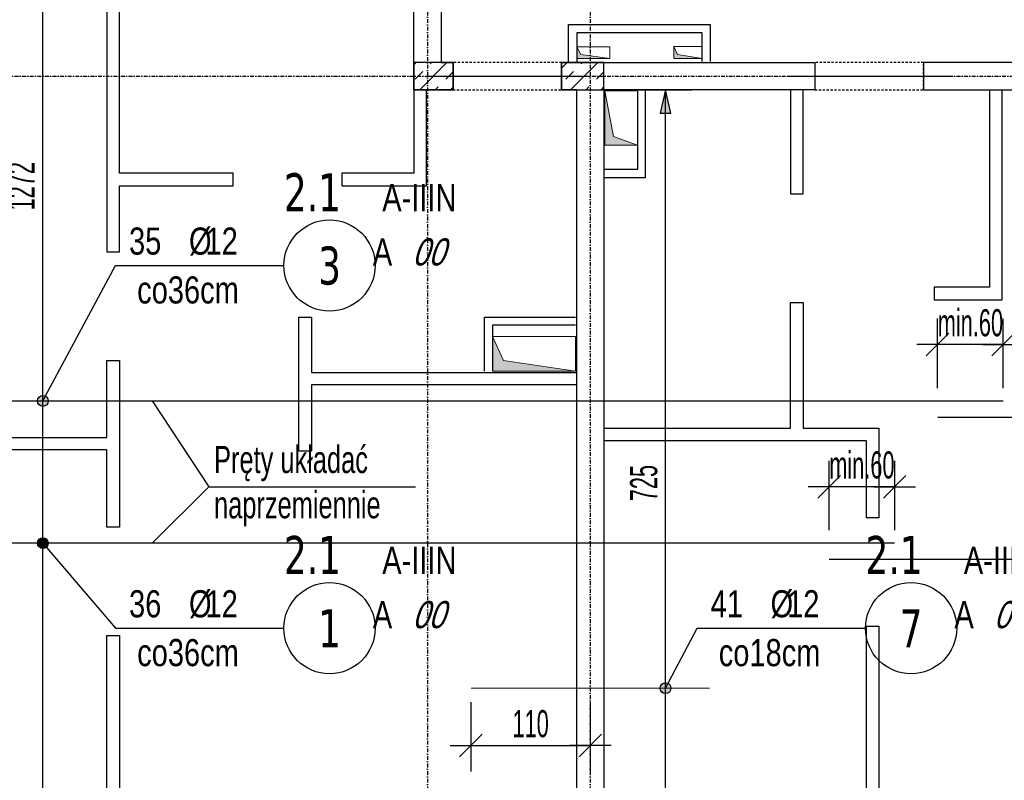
# Model space of a CAD drawing. Header units: millimetres. Extents: x 7622 to 25843, y -22705 to -15125.
# Tile 4 of 45: x 8289 to 9197, y -17553 to -16852. Entities that reach past the tile are written whole.
import ezdxf
from ezdxf.enums import TextEntityAlignment as Align

# ---------------------------------------------------------------- set-up
doc = ezdxf.new("R2010")
doc.units = ezdxf.units.MM
doc.header["$LTSCALE"] = 10
doc.linetypes.add('MO', pattern=[0.7, 0.35, -0.17, 0.01, -0.17])
doc.linetypes.add('MP', pattern=[0.36, 0.2, -0.16])
for name, color, linetype in [('BA_szr', 1, 'Continuous'), ('BA_wym', 1, 'Continuous'), ('BD_lpm', 1, 'MP'), ('BD_osm', 1, 'MO'), ('BD_wic', 1, 'Continuous'), ('BD_wig', 3, 'Continuous'), ('BZ_odn', 1, 'Continuous'), ('BZ_opi1', 7, 'Continuous'), ('BZ_opi2', 4, 'Continuous'), ('BZ_P_wid', 3, 'Continuous'), ('BZ_txs', 2, 'Continuous'), ('BZ_wym', 1, 'Continuous')]:
    doc.layers.add(name, color=color, linetype=linetype)
doc.layers.add('BZ_pom', color=6, linetype='Continuous', plot=False)
doc.layers.add('Nowe_A-Przebicia_Nr_pióra__1', color=7, linetype='Continuous', lineweight=13)
doc.layers.add('Nowe_A-Przebicia_Nr_pióra__102', color=7, linetype='Continuous', lineweight=5, true_color=0xcccccc)
doc.styles.add('BIKTBG', font='tahoma.ttf', dxfattribs={"width": 0.85})
doc.styles.add('BIKTS', font='bikromsw.shx', dxfattribs={"width": 0.8})
doc.styles.add('BIKWYM', font='bikromsw.shx', dxfattribs={"width": 0.6})
doc.dimstyles.new('BZ_KP_100_cm', dxfattribs={"dimtxt": 25, "dimasz": 1.666667, "dimexe": 24, "dimexo": 0, "dimgap": 0, "dimtad": 0, "dimdec": 1, "dimrnd": 0.5, "dimzin": 9, "dimdsep": 46, "dimtxsty": 'BIKWYM', "dimblk": 'WYM-KR', "dimblk1": 'WYM-KP', "dimblk2": 'WYM-KP', "dimsah": 1, "dimcen": 0, "dimdle": 20, "dimclrd": 256, "dimclre": 256, "dimclrt": 7, "dimadec": 0, "dimazin": 0, "dimtfac": 0.033333, "dimtdec": 1, "dimtmove": 0, "dimatfit": 3, "dimldrblk": 'WYM-KP', "dimfxl": 1, "dimtvp": 0.8, "dimtolj": 1, "dimarcsym": 0})
doc.dimstyles.new('BZ_KR_100_cm', dxfattribs={"dimtxt": 25, "dimasz": 1.666667, "dimexe": 24, "dimexo": 0, "dimgap": 0, "dimtad": 0, "dimdec": 1, "dimrnd": 0.5, "dimzin": 9, "dimdsep": 46, "dimtxsty": 'BIKWYM', "dimblk": 'WYM-KR', "dimcen": 0, "dimdle": 20, "dimclrd": 256, "dimclre": 256, "dimclrt": 7, "dimadec": 0, "dimazin": 0, "dimtfac": 0.033333, "dimtdec": 1, "dimtmove": 0, "dimatfit": 3, "dimldrblk": 'WYM-KR', "dimfxl": 1, "dimtvp": 0.8, "dimtolj": 1, "dimarcsym": 0})
doc.dimstyles.new('BZ_ST_100_cm', dxfattribs={"dimtxt": 25, "dimasz": 1.666667, "dimexe": 24, "dimexo": 0, "dimgap": 0, "dimtad": 0, "dimdec": 1, "dimrnd": 0.5, "dimdsep": 46, "dimtxsty": 'BIKWYM', "dimblk": 'WYM-ST', "dimcen": 0, "dimdle": 20, "dimclrd": 256, "dimclre": 256, "dimclrt": 7, "dimadec": 0, "dimazin": 0, "dimtfac": 0.033333, "dimtdec": 1, "dimtix": 1, "dimtmove": 2, "dimatfit": 3, "dimldrblk": 'WYM-ST', "dimfxl": 25, "dimfxlon": 1, "dimtvp": 0.8, "dimtolj": 1, "dimtzin": 0, "dimarcsym": 0})

# ---------------------------------------------------------------- blocks, each defined once
blk = doc.blocks.new('WYM-ST')
blk.add_hatch(color=256).paths.add_polyline_path([(-13, 2.88), (0, 0), (-13, -2.88)])
blk.add_lwpolyline([(0, 0), (-13, 2.88), (-13, -2.88), (0, 0)])
blk = doc.blocks.new('*D174')
at = {"layer": 'BA_wym', "lineweight": -2}
for p, q in [((8335.73, -16369.31), (8286.73, -16369.31)), ((8310.73, -17639.64), (8310.73, -16370.98)), ((8285.73, -17641.31), (8334.73, -17641.31))]:
    blk.add_line(p, q, dxfattribs=at)
at = {"layer": 'Defpoints', "color": 0}
for p in [(8310.73, -16369.31), (9028.71, -16369.31), (8137.71, -17641.31)]:
    blk.add_point(p, dxfattribs=at)
at = {"layer": 'BA_wym', "lineweight": -2, "xscale": 1.666666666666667, "yscale": 1.666666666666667, "zscale": 1.666666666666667}
for p, rotation in [((8310.73, -16369.31), 90), ((8310.73, -17641.31), 270)]:
    blk.add_blockref('WYM-ST', p, dxfattribs=dict(at, rotation=rotation))
at = {"layer": 'BA_wym', "color": 7, "insert": (8290.73, -17005.31), "char_height": 25, "attachment_point": 5, "rotation": 90, "style": 'BIKWYM'}
blk.add_mtext('\\A1;1272', dxfattribs=at)
blk = doc.blocks.new('WYM-KP')
blk.add_hatch(color=256).paths.add_polyline_path([(3, 0, 1), (-3, 0, 1)])
blk.add_circle((0, 0), 3)
blk = doc.blocks.new('WYM-KR')
at = {"color": 7, "linetype": 'ByBlock'}
blk.add_line((6.24, 6.24), (-6.24, -6.24), dxfattribs=at)
at = {"linetype": 'ByBlock'}
blk.add_line((11.52, 0), (-11.52, 0), dxfattribs=at)
blk = doc.blocks.new('bik_BlkOpPret', base_point=(1524.45, 7050.26))
at = {"layer": 'BZ_opi1', "style": 'BIKTS', "width": 0.6}
for tag, p in [('SZTUK', (1533.83, 7057.76)), ('PRZEDR_FI', (1554.72, 7057.76)), ('PRZEKROJ', (1563.29, 7057.76)), ('PRZEDR_L', (1533.83, 7024.01)), ('DLUGOSC', (1568.65, 7024.01)), ('UWAGA', (1533.83, 6997.76))]:
    blk.add_attdef(tag, p, '', height=18.75, dxfattribs=at)
at = {"layer": 'BZ_opi2', "style": 'BIKTBG', "width": 0.6}
blk.add_attdef('NUMER', text='', height=26.25, dxfattribs=at).set_placement((1620.77, 7050.26), align=Align.MIDDLE_CENTER)
at = {"layer": 'BZ_pom', "width": 0.6}
for tag, p, height, style in [('POZYCJA', (1589.27, 7087.76), 26.25, 'BIKTBG'), ('GATUNEK', (1630.22, 7087.76), 18.75, 'BIKTS'), ('METODA_L', (1639.09, 7050.26), 18.75, 'BIKTS'), ('EURO_KOD', (1663.74, 7050.26), 18.75, 'BIKTS')]:
    blk.add_attdef(tag, p, '', height=height, dxfattribs=dict(at, style=style))
at = {"layer": 'BZ_wym', "width": 0.6}
for tag, p, height, style, flags in [('PRZEDR_NR', (1533.83, 6969.63), 26.25, 'BIKTBG', 1), ('PRZEDR_SZT', (1533.83, 6941.51), 18.75, 'BIKTS', 1), ('TYP_PRETA', (1533.83, 6913.38), 18.75, 'BIKTS', 3), ('EURO_KOD_SEGMENTY', (1567.58, 6885.26), 18.75, 'BIKTS', 3), ('HAK_1', (1533.83, 6857.13), 18.75, 'BIKTS', 3), ('HAK_2', (1533.83, 6829.01), 18.75, 'BIKTS', 3), ('ID', (1533.83, 6800.88), 18.75, 'BIKTS', 3), ('ID_C', (1533.83, 6772.76), 18.75, 'BIKTS', 3), ('b_atr_0', (1533.83, 6744.63), 18.75, 'BIKTS', 3)]:
    blk.add_attdef(tag, p, '', height=height, dxfattribs=dict(at, style=style, flags=flags))
blk = doc.blocks.new('*D184')
at = {"layer": 'BZ_wym', "lineweight": -2}
for p, q in [((9135.21, -17191.22), (9135.21, -17127.22)), ((9195.71, -17191.22), (9195.71, -17127.22)), ((9133.54, -17151.22), (9131.87, -17151.22)), ((9195.71, -17151.22), (9135.21, -17151.22)), ((9197.37, -17151.22), (9199.04, -17151.22))]:
    blk.add_line(p, q, dxfattribs=at)
at = {"layer": 'Defpoints', "color": 0}
for p in [(9135.21, -17151.22), (9195.71, -17203.11), (9135.21, -17218.11)]:
    blk.add_point(p, dxfattribs=at)
at = {"layer": 'BZ_wym', "lineweight": -2, "xscale": 1.666666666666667, "yscale": 1.666666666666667, "zscale": 1.666666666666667}
blk.add_blockref('WYM-KR', (9135.21, -17151.22), dxfattribs=at)
at = {"layer": 'BZ_wym', "lineweight": -2, "xscale": 1.666666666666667, "yscale": 1.666666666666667, "zscale": 1.666666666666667, "rotation": 180}
blk.add_blockref('WYM-KR', (9195.71, -17151.22), dxfattribs=at)
at = {"layer": 'BZ_wym', "color": 7, "insert": (9165.46, -17131.22), "char_height": 25, "attachment_point": 5, "style": 'BIKWYM'}
blk.add_mtext('\\A1;min.60', dxfattribs=at)
blk = doc.blocks.new('*D186')
at = {"layer": 'BZ_wym', "lineweight": -2}
for p, q in [((9035.21, -17322.27), (9035.21, -17258.27)), ((9095.71, -17322.27), (9095.71, -17258.27)), ((9033.54, -17282.27), (9031.87, -17282.27)), ((9095.71, -17282.27), (9035.21, -17282.27)), ((9097.37, -17282.27), (9099.04, -17282.27))]:
    blk.add_line(p, q, dxfattribs=at)
at = {"layer": 'Defpoints', "color": 0}
for p in [(9035.21, -17282.27), (9095.71, -17334.16), (9035.21, -17349.16)]:
    blk.add_point(p, dxfattribs=at)
at = {"layer": 'BZ_wym', "lineweight": -2, "xscale": 1.666666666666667, "yscale": 1.666666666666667, "zscale": 1.666666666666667}
blk.add_blockref('WYM-KR', (9035.21, -17282.27), dxfattribs=at)
at = {"layer": 'BZ_wym', "lineweight": -2, "xscale": 1.666666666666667, "yscale": 1.666666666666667, "zscale": 1.666666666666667, "rotation": 180}
blk.add_blockref('WYM-KR', (9095.71, -17282.27), dxfattribs=at)
at = {"layer": 'BZ_wym', "color": 7, "insert": (9065.46, -17262.27), "char_height": 25, "attachment_point": 5, "style": 'BIKWYM'}
blk.add_mtext('\\A1;min.60', dxfattribs=at)
blk = doc.blocks.new('*D201')
at = {"layer": 'BA_wym', "lineweight": -2}
for p, q in [((8859.51, -16916.31), (8908.51, -16916.31)), ((8884.51, -17639.64), (8884.51, -16917.98)), ((8859.51, -17641.31), (8908.51, -17641.31))]:
    blk.add_line(p, q, dxfattribs=at)
at = {"layer": 'Defpoints', "color": 0}
for p in [(8827.71, -16916.31), (8884.51, -16916.31), (8827.71, -17641.31)]:
    blk.add_point(p, dxfattribs=at)
at = {"layer": 'BA_wym', "lineweight": -2, "xscale": 1.666666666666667, "yscale": 1.666666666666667, "zscale": 1.666666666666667}
for p, rotation in [((8884.51, -16916.31), 90), ((8884.51, -17641.31), 270)]:
    blk.add_blockref('WYM-ST', p, dxfattribs=dict(at, rotation=rotation))
at = {"layer": 'BA_wym', "color": 7, "insert": (8864.51, -17278.81), "char_height": 25, "attachment_point": 5, "rotation": 90, "style": 'BIKWYM'}
blk.add_mtext('\\A1;725', dxfattribs=at)
blk = doc.blocks.new('*D202')
at = {"layer": 'BZ_wym', "lineweight": -2}
for p, q in [((8705.21, -17480.65), (8705.21, -17544.65)), ((8815.21, -17480.65), (8815.21, -17544.65)), ((8706.87, -17520.65), (8813.54, -17520.65))]:
    blk.add_line(p, q, dxfattribs=at)
at = {"layer": 'Defpoints', "color": 0}
for p in [(8705.21, -17467.79), (8815.21, -17467.79), (8815.21, -17520.65)]:
    blk.add_point(p, dxfattribs=at)
at = {"layer": 'BZ_wym', "lineweight": -2, "xscale": 1.666666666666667, "yscale": 1.666666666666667, "zscale": 1.666666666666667, "rotation": 180}
blk.add_blockref('WYM-KR', (8705.21, -17520.65), dxfattribs=at)
at = {"layer": 'BZ_wym', "lineweight": -2, "xscale": 1.666666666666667, "yscale": 1.666666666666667, "zscale": 1.666666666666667}
blk.add_blockref('WYM-KR', (8815.21, -17520.65), dxfattribs=at)
at = {"layer": 'BZ_wym', "color": 7, "insert": (8760.21, -17500.65), "char_height": 25, "attachment_point": 5, "style": 'BIKWYM'}
blk.add_mtext('\\A1;110', dxfattribs=at)

msp = doc.modelspace()

# ---------------------------------------------------------------- hatches: boundary and pattern name
at = {"layer": 'BA_szr'}
h = msp.add_hatch(dxfattribs=at)
h.set_pattern_fill('BIK_ZELBET', color=256, scale=100, angle=45, pattern_type=2)
h.set_pattern_definition([(45, (-2964.072, -17960.161), (-14.142136, 14.142136), []), (45, (-2971.143, -17953.09), (-14.142136, 14.142136), [10, -10])])
h.paths.add_polyline_path([(8652.7, -16916.31), (8688.7, -16916.31), (8688.7, -16891.31), (8652.7, -16891.31)])
h = msp.add_hatch(dxfattribs=at)
h.set_pattern_fill('BIK_ZELBET', color=256, scale=100, angle=45, pattern_type=2)
h.set_pattern_definition([(45, (-2825.071, -17960.161), (-14.142136, 14.142136), []), (45, (-2832.142, -17953.09), (-14.142136, 14.142136), [10, -10])])
h.paths.add_polyline_path([(8788.71, -16916.31), (8827.71, -16916.31), (8827.71, -16891.31), (8788.71, -16891.31)])
at = {"layer": 'Nowe_A-Przebicia_Nr_pióra__102', "linetype": 'Continuous', "lineweight": 5, "true_color": 0xcccccc}
for points in [[(8833.21, -16887.68), (8802.71, -16887.68), (8802.71, -16876.68), (8806.41, -16883.98)], [(8918.21, -16887.43), (8892.21, -16887.43), (8892.21, -16876.43), (8895.62, -16884.01)], [(8858.71, -16967.31), (8828.71, -16967.31), (8828.71, -16917.31), (8836.53, -16959.48)], [(8801.71, -17175.81), (8725.21, -17175.81), (8725.21, -17143.86), (8735.19, -17165.82)]]:
    msp.add_hatch(color=254, dxfattribs=at).paths.add_polyline_path(points)

# ---------------------------------------------------------------- linework, layer by layer
at = {"layer": 'BD_lpm'}
for points in [[(8688.71, -16916.31), (8788.71, -16916.31), (8788.71, -16891.31), (8688.71, -16891.31)], [(9022.2, -16916.31), (9122.2, -16916.31), (9122.2, -16891.31), (9022.2, -16891.31)]]:
    msp.add_lwpolyline(points, close=True, dxfattribs=at)
at = {"layer": 'BD_osm', "color": 5}
for p, q in [((8663.71, -16903.81), (8813.71, -16903.81)), ((8997.2, -16903.81), (9147.2, -16903.81))]:
    msp.add_line(p, q, dxfattribs=at)
at = {"layer": 'BD_osm'}
for points in [[(8665.21, -15430.31), (8665.21, -18302.76)], [(8815.21, -15430.31), (8815.21, -18302.76)], [(7752.71, -16903.81), (11077.71, -16903.81)]]:
    msp.add_lwpolyline(points, dxfattribs=at)
at = {"layer": 'BD_wic', "color": 8}
for points in [[(8369.71, -16811.31), (8369.71, -17065.82), (8381.21, -17065.82), (8381.21, -17004.81)], [(8381.21, -17004.81), (8486.19, -17004.81), (8486.19, -16993.31), (8381.21, -16993.31), (8381.21, -16811.31)], [(8795.21, -16890.31), (8795.21, -16856.31), (8925.73, -16856.31), (8925.73, -16890.31)], [(8918.23, -16890.31), (8918.23, -16863.81), (8802.71, -16863.81), (8802.71, -16890.31)], [(8652.71, -16916.31), (8652.71, -16993.31), (8586.19, -16993.31), (8586.19, -17004.81), (8664.21, -17004.81), (8664.21, -16916.31)], [(8828.71, -16997.31), (8866.21, -16997.31), (8866.21, -16917.31)], [(8858.71, -16917.31), (8858.71, -16989.81), (8828.71, -16989.81)], [(8999.7, -16916.31), (8999.7, -17012.31), (9011.2, -17012.31), (9011.2, -16916.31)], [(9183.2, -16916.31), (9183.2, -17098.31), (9132.2, -17098.31), (9132.2, -17109.81), (9194.7, -17109.81), (9194.7, -16916.31)], [(8827.71, -17228.31), (8999.7, -17228.31), (8999.7, -17112.31), (9011.2, -17112.31), (9011.2, -17228.31), (9081.21, -17228.31), (9081.21, -17310.81), (9069.71, -17310.81), (9069.71, -17239.81), (8827.71, -17239.81)], [(8802.71, -17188.31), (8558.21, -17188.31), (8558.21, -17249.31), (8546.71, -17249.31), (8546.71, -17125.81), (8558.21, -17125.81), (8558.21, -17176.81), (8802.71, -17176.81)], [(8717.71, -17175.81), (8717.71, -17125.81), (8801.71, -17125.81)], [(8801.71, -17133.31), (8725.21, -17133.31), (8725.21, -17175.81)], [(8137.71, -17236.82), (8369.71, -17236.82), (8369.71, -17165.82), (8381.21, -17165.82), (8381.21, -17319.32), (8369.71, -17319.32), (8369.71, -17248.32), (8137.71, -17248.32)], [(9069.71, -17641.31), (9069.71, -17410.81), (9081.21, -17410.81), (9081.21, -17641.31)], [(8369.71, -17641.31), (8369.71, -17419.32), (8381.21, -17419.32), (8381.21, -17641.31)]]:
    msp.add_lwpolyline(points, dxfattribs=at)
at = {"layer": 'BD_wig'}
for points in [[(8112.71, -16688.81), (8137.71, -16688.81), (8137.71, -16786.31), (8652.71, -16786.31), (8652.71, -16681.31), (8691.75, -16681.31), (8691.75, -16706.31), (8677.71, -16706.31), (8677.71, -16891.31), (8688.71, -16891.31), (8688.71, -16916.31), (8652.71, -16916.31), (8652.71, -16811.31), (8137.71, -16811.31), (8137.71, -16948.81), (8112.71, -16948.81), (8112.71, -16688.81)], [(8735.21, -17666.31), (8735.21, -17641.31), (8802.71, -17641.31), (8802.71, -16916.31), (8788.71, -16916.31), (8788.71, -16891.31), (9022.2, -16891.31), (9022.2, -16916.31), (8827.71, -16916.31), (8827.71, -17641.31), (8865.2, -17641.31), (8865.2, -17666.31), (8735.21, -17666.31)], [(9402.71, -17641.31), (9355.21, -17641.31), (9355.21, -17666.31), (9475.21, -17666.31), (9475.21, -17641.31), (9427.71, -17641.31), (9427.71, -16916.31), (9708.21, -16916.31), (9708.21, -16891.31), (9122.2, -16891.31), (9122.2, -16916.31), (9402.71, -16916.31), (9402.71, -17641.31)]]:
    msp.add_lwpolyline(points, dxfattribs=at)
for points in [[(8652.7, -16916.31), (8688.7, -16916.31), (8688.7, -16891.31), (8652.7, -16891.31)], [(8788.71, -16916.31), (8827.71, -16916.31), (8827.71, -16891.31), (8788.71, -16891.31)]]:
    msp.add_lwpolyline(points, close=True, dxfattribs=at)
at = {"layer": 'BZ_odn'}
for centre in [(8574.9, -17078.32), (8574.9, -17412.52), (9110.82, -17412.52)]:
    msp.add_circle(centre, 42, dxfattribs=at)
at = {"layer": 'BZ_P_wid', "const_width": 1.2}
for points in [[(9195.71, -17203.11), (8115.71, -17203.11)], [(9795.21, -17218.11), (9135.21, -17218.11)], [(8115.71, -17334.16), (9095.71, -17334.16)], [(9035.21, -17349.16), (9695.21, -17349.16)], [(8705.21, -17467.79), (8925.21, -17467.79)]]:
    msp.add_lwpolyline(points, dxfattribs=at)
at = {"layer": 'Nowe_A-Przebicia_Nr_pióra__1', "color": 7, "linetype": 'Continuous', "lineweight": 13}
for p, q in [((8806.41, -16883.98), (8802.71, -16876.68)), ((8802.71, -16876.68), (8833.21, -16876.68)), ((8802.71, -16887.68), (8802.71, -16876.68)), ((8833.21, -16887.68), (8806.41, -16883.98)), ((8833.21, -16876.68), (8833.21, -16887.68)), ((8895.62, -16884.01), (8892.21, -16876.43)), ((8892.21, -16876.43), (8918.21, -16876.43)), ((8892.21, -16887.43), (8892.21, -16876.43)), ((8918.21, -16887.43), (8895.62, -16884.01)), ((8918.21, -16876.43), (8918.21, -16887.43)), ((8833.21, -16887.68), (8802.71, -16887.68)), ((8918.21, -16887.43), (8892.21, -16887.43)), ((8836.53, -16959.48), (8828.71, -16917.31)), ((8828.71, -16917.31), (8858.71, -16917.31)), ((8828.71, -16967.31), (8828.71, -16917.31)), ((8858.71, -16917.31), (8858.71, -16967.31)), ((8858.71, -16967.31), (8836.53, -16959.48)), ((8858.71, -16967.31), (8828.71, -16967.31)), ((8735.19, -17165.82), (8725.21, -17143.86)), ((8725.21, -17143.86), (8801.71, -17143.86)), ((8725.21, -17175.81), (8725.21, -17143.86)), ((8801.71, -17143.86), (8801.71, -17175.81)), ((8801.71, -17175.81), (8735.19, -17165.82)), ((8801.71, -17175.81), (8725.21, -17175.81))]:
    msp.add_line(p, q, dxfattribs=at)

# ---------------------------------------------------------------- block references
ref = msp.add_blockref('bik_BlkOpPret', (8377.66, -17078.32))
ref.add_attrib('NUMER', '3', dxfattribs={"layer": 'BZ_opi2', "height": 35, "style": 'BIKTBG', "width": 0.8}).set_placement((8574.9, -17078.32), align=Align.MIDDLE_CENTER)
ref.add_attrib('POZYCJA', '2.1', (8532.9, -17028.32), dxfattribs={"layer": 'BZ_pom', "height": 35, "style": 'BIKTBG', "width": 0.8})
ref.add_attrib('SZTUK', '35', (8390.16, -17068.32), dxfattribs={"layer": 'BZ_opi1', "height": 25, "style": 'BIKTS', "width": 0.8})
ref.add_attrib('GATUNEK', 'A-IIIN', (8623.49, -17028.32), dxfattribs={"layer": 'BZ_pom', "height": 25, "style": 'BIKTS', "width": 0.8})
ref.add_attrib('PRZEKROJ', '12', (8460.64, -17068.32), dxfattribs={"layer": 'BZ_opi1', "height": 25, "style": 'BIKTS', "width": 0.8})
ref.add_attrib('UWAGA', 'co36cm', (8397.66, -17113.32), dxfattribs={"layer": 'BZ_opi1', "height": 25, "style": 'BIKTS', "width": 0.8})
ref.add_attrib('METODA_L', 'A', (8614.81, -17078.32), dxfattribs={"layer": 'BZ_pom', "height": 25, "style": 'BIKTS', "width": 0.8})
ref.add_attrib('PRZEDR_FI', '%%c', (8445.4, -17068.32), dxfattribs={"layer": 'BZ_opi1', "height": 25, "style": 'BIKTS', "width": 0.8})
ref.add_attrib('EURO_KOD', '00', (8651, -17078.32), dxfattribs={"layer": 'BZ_pom', "height": 25, "style": 'BIKTS', "oblique": 18, "width": 0.8})
ref = msp.add_blockref('bik_BlkOpPret', (8377.66, -17412.52))
ref.add_attrib('NUMER', '1', dxfattribs={"layer": 'BZ_opi2', "height": 35, "style": 'BIKTBG', "width": 0.8}).set_placement((8574.9, -17412.52), align=Align.MIDDLE_CENTER)
ref.add_attrib('POZYCJA', '2.1', (8532.9, -17362.52), dxfattribs={"layer": 'BZ_pom', "height": 35, "style": 'BIKTBG', "width": 0.8})
ref.add_attrib('SZTUK', '36', (8390.16, -17402.52), dxfattribs={"layer": 'BZ_opi1', "height": 25, "style": 'BIKTS', "width": 0.8})
ref.add_attrib('GATUNEK', 'A-IIIN', (8623.49, -17362.52), dxfattribs={"layer": 'BZ_pom', "height": 25, "style": 'BIKTS', "width": 0.8})
ref.add_attrib('PRZEKROJ', '12', (8460.64, -17402.52), dxfattribs={"layer": 'BZ_opi1', "height": 25, "style": 'BIKTS', "width": 0.8})
ref.add_attrib('UWAGA', 'co36cm', (8397.66, -17447.52), dxfattribs={"layer": 'BZ_opi1', "height": 25, "style": 'BIKTS', "width": 0.8})
ref.add_attrib('METODA_L', 'A', (8614.81, -17412.52), dxfattribs={"layer": 'BZ_pom', "height": 25, "style": 'BIKTS', "width": 0.8})
ref.add_attrib('PRZEDR_FI', '%%c', (8445.4, -17402.52), dxfattribs={"layer": 'BZ_opi1', "height": 25, "style": 'BIKTS', "width": 0.8})
ref.add_attrib('EURO_KOD', '00', (8651, -17412.52), dxfattribs={"layer": 'BZ_pom', "height": 25, "style": 'BIKTS', "oblique": 18, "width": 0.8})
ref = msp.add_blockref('bik_BlkOpPret', (8913.59, -17412.52))
ref.add_attrib('NUMER', '7', dxfattribs={"layer": 'BZ_opi2', "height": 35, "style": 'BIKTBG', "width": 0.8}).set_placement((9110.82, -17412.52), align=Align.MIDDLE_CENTER)
ref.add_attrib('POZYCJA', '2.1', (9068.82, -17362.52), dxfattribs={"layer": 'BZ_pom', "height": 35, "style": 'BIKTBG', "width": 0.8})
ref.add_attrib('SZTUK', '41', (8926.09, -17402.52), dxfattribs={"layer": 'BZ_opi1', "height": 25, "style": 'BIKTS', "width": 0.8})
ref.add_attrib('GATUNEK', 'A-IIIN', (9159.41, -17362.52), dxfattribs={"layer": 'BZ_pom', "height": 25, "style": 'BIKTS', "width": 0.8})
ref.add_attrib('PRZEKROJ', '12', (8996.56, -17402.52), dxfattribs={"layer": 'BZ_opi1', "height": 25, "style": 'BIKTS', "width": 0.8})
ref.add_attrib('UWAGA', 'co18cm', (8933.59, -17447.52), dxfattribs={"layer": 'BZ_opi1', "height": 25, "style": 'BIKTS', "width": 0.8})
ref.add_attrib('METODA_L', 'A', (9150.73, -17412.52), dxfattribs={"layer": 'BZ_pom', "height": 25, "style": 'BIKTS', "width": 0.8})
ref.add_attrib('PRZEDR_FI', '%%c', (8981.32, -17402.52), dxfattribs={"layer": 'BZ_opi1', "height": 25, "style": 'BIKTS', "width": 0.8})
ref.add_attrib('EURO_KOD', '00', (9186.92, -17412.52), dxfattribs={"layer": 'BZ_pom', "height": 25, "style": 'BIKTS', "oblique": 18, "width": 0.8})

# ---------------------------------------------------------------- texts
at = {"layer": 'BZ_txs', "insert": (8468.49, -17244.58), "char_height": 25, "width": 452.0462, "attachment_point": 1, "style": 'BIKTS'}
msp.add_mtext('{\\W0.7;Pręty układać\\Pnaprzemiennie}', dxfattribs=at)

# ---------------------------------------------------------------- dimensions: what is measured, and where the dimension line sits
at = {"layer": 'BA_wym'}
for base, p1, p2, picture, middle in [((8310.73, -16369.31), (8137.71, -17641.31), (9028.71, -16369.31), '*D174', (8290.73, -17005.31)), ((8884.51, -16916.31), (8827.71, -17641.31), (8827.71, -16916.31), '*D201', (8864.51, -17278.81))]:
    dim = msp.add_linear_dim(base=base, p1=p1, p2=p2, angle=90, dimstyle='BZ_ST_100_cm', override={"dimrnd": 1, "dimblk": 'WYM-ST'}, dxfattribs=at)
    dim.commit()
    dim.dimension.update_dxf_attribs({"geometry": picture, "text_midpoint": middle})
at = {"layer": 'BZ_wym'}
for base, p1, p2, picture, middle in [((9135.21, -17151.22), (9195.71, -17203.11), (9135.21, -17218.11), '*D184', (9165.46, -17151.22)), ((9035.21, -17282.27), (9095.71, -17334.16), (9035.21, -17349.16), '*D186', (9065.46, -17282.27))]:
    dim = msp.add_linear_dim(base=base, p1=p1, p2=p2, angle=180, text='min.60', dimstyle='BZ_KR_100_cm', override={"dimtxsty": 'BIKWYM', "dimatfit": 1, "dimfxl": 40, "dimfxlon": 1}, dxfattribs=at)
    dim.commit()
    dim.dimension.update_dxf_attribs({"geometry": picture, "text_midpoint": middle, "dimtype": 160})
dim = msp.add_linear_dim(base=(8815.21, -17520.65), p1=(8705.21, -17467.79), p2=(8815.21, -17467.79), dimstyle='BZ_KR_100_cm', override={"dimatfit": 1, "dimfxl": 40, "dimfxlon": 1}, dxfattribs=at)
dim.commit()
dim.dimension.update_dxf_attribs({"geometry": '*D202', "text_midpoint": (8760.21, -17500.65)})

# ---------------------------------------------------------------- leaders
at = {"layer": 'BZ_odn'}
for points in [[(8310.73, -17203.11), (8377.66, -17078.32), (8532.9, -17078.32)], [(8310.73, -17334.16), (8377.66, -17412.52), (8532.9, -17412.52)], [(8884.51, -17467.79), (8913.59, -17412.52), (9068.82, -17412.52)]]:
    msp.add_leader(points, dimstyle='BZ_KP_100_cm', dxfattribs=at)
at = {"layer": 'BZ_odn', "has_arrowhead": 0}
for points in [[(8411.35, -17203.11), (8463.62, -17282.25), (8654.26, -17282.25)], [(8411.35, -17334.16), (8463.62, -17282.25), (8654.26, -17282.25)]]:
    msp.add_leader(points, dimstyle='BZ_ST_100_cm', dxfattribs=at)

doc.saveas('drawing.dxf')
